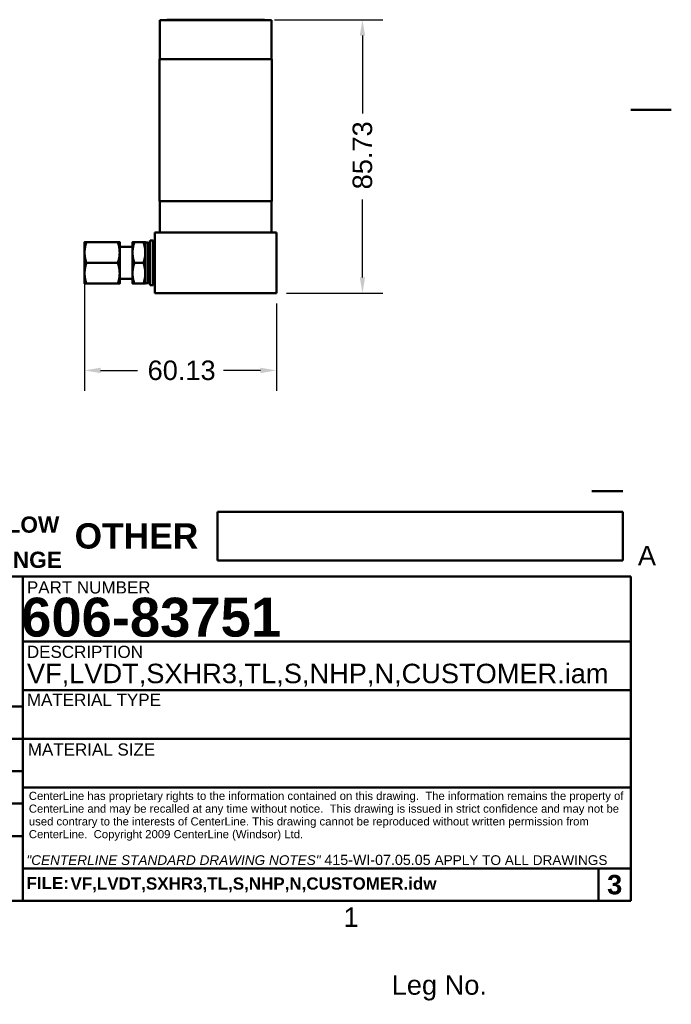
# Model space of a CAD drawing. Header units: millimetres. Extents: x 7 to 857, y -1 to 540.
# Tile 6 of 7: x 653 to 857, y -1 to 308. Entities that reach past the tile are written whole.
import ezdxf
from ezdxf.enums import TextEntityAlignment as Align

# ---------------------------------------------------------------- set-up
doc = ezdxf.new("R2010")
doc.units = ezdxf.units.MM
doc.header["$LTSCALE"] = 2
doc.layers.get('0').update_dxf_attribs({"lineweight": 25})
for name, color, linetype, lineweight in [('Border_0', 7, 'Continuous', 50), ('Border_2', 7, 'Continuous', 50), ('Dimensions(CL)', 7, 'Continuous', 25), ('Sketch Geometry(CL)', 7, 'Continuous', 50), ('Symbols(CL)', 7, 'Continuous', 25), ('Visible Edges(CL)', 7, 'Continuous', 50)]:
    doc.layers.add(name, color=color, linetype=linetype, lineweight=lineweight)
doc.styles.add('ALIGNED-CL', font='arial.ttf')
doc.styles.add('Copy of DEFAULT-CL', font='arial.ttf')
doc.styles.add('DEFAULT-ANSI', font='arial.ttf')
doc.styles.add('Text Style30', font='arialbd.ttf')
doc.styles.add('Text Style31', font='arialbd.ttf')
doc.styles.add('Text Style32', font='arialbd.ttf')
doc.styles.add('Text Style50', font='arialbd.ttf')
doc.styles.add('Text Style56', font='arialbd.ttf')
doc.styles.add('Text Style93', font='arialbd.ttf')
doc.styles.add('Text Style95', font='arialbd.ttf')
doc.dimstyles.new('MM-2PLC-CL', dxfattribs={"dimscale": 2, "dimtxt": 3.048, "dimasz": 2.5, "dimexe": 3.175, "dimexo": 1.5875, "dimgap": 1.6002, "dimtad": 0, "dimtoh": 1, "dimrnd": 1e-08, "dimzin": 0, "dimdsep": 46, "dimtxsty": 'ALIGNED-CL', "dimcen": 0.09, "dimdle": 10, "dimclrd": 7, "dimclre": 7, "dimclrt": 250, "dimadec": 1, "dimazin": 0, "dimtfac": 1, "dimtofl": 0, "dimtmove": 0, "dimatfit": 3, "dimfxl": 0, "dimtolj": 1, "dimtzin": 0, "dimlwd": 25, "dimlwe": 25, "dimarcsym": 0})

# ---------------------------------------------------------------- blocks, each defined once
blk = doc.blocks.new('Borders Default Border')
at = {"layer": 'Border_0', "flags": 128}
blk.add_lwpolyline([(428.5, 139.7), (422.15, 139.7)], dxfattribs=at)
at = {"layer": 'Border_2', "char_height": 3.05, "attachment_point": 7, "style": 'ALIGNED-CL'}
for s, insert in [('A', (423.26, 68.32)), ('1', (377.13, 11.68))]:
    blk.add_mtext(s, dxfattribs=dict(at, insert=insert))
blk = doc.blocks.new('*D24')
at = {"layer": 'Defpoints', "color": 0, "linetype": 'Continuous'}
for p in [(673.1, 228.15), (733.23, 221.88), (673.1, 197.71)]:
    blk.add_point(p, dxfattribs=at)
at = {"layer": 'Dimensions(CL)', "color": 7, "linetype": 'Continuous', "lineweight": 25}
for p, q in [((673.1, 224.98), (673.1, 191.36)), ((733.23, 218.7), (733.23, 191.36)), ((678.1, 197.71), (689.66, 197.71)), ((728.23, 197.71), (716.67, 197.71))]:
    blk.add_line(p, q, dxfattribs=at)
at = {"layer": 'Dimensions(CL)', "color": 7, "linetype": 'Continuous'}
for points in [[(678.1, 198.55), (678.1, 196.88), (673.1, 197.71)], [(728.23, 198.55), (728.23, 196.88), (733.23, 197.71)]]:
    blk.add_solid(points, dxfattribs=at)
at = {"layer": 'Dimensions(CL)', "color": 250, "linetype": 'Continuous', "lineweight": 25, "insert": (692.86, 197.71), "char_height": 6.096, "attachment_point": 4, "style": 'ALIGNED-CL'}
blk.add_mtext('\\A1;60.13', dxfattribs=at)
blk = doc.blocks.new('*D25')
at = {"layer": 'Defpoints', "color": 0, "linetype": 'Continuous'}
for p in [(729.42, 307.6), (733.23, 221.88), (760.2, 221.88)]:
    blk.add_point(p, dxfattribs=at)
at = {"layer": 'Dimensions(CL)', "color": 7, "linetype": 'Continuous', "lineweight": 25}
for p, q in [((732.6, 307.6), (766.55, 307.6)), ((760.2, 302.6), (760.2, 278.23)), ((760.2, 226.88), (760.2, 251.25)), ((736.41, 221.88), (766.55, 221.88))]:
    blk.add_line(p, q, dxfattribs=at)
at = {"layer": 'Dimensions(CL)', "color": 7, "linetype": 'Continuous'}
for points in [[(759.36, 302.6), (761.03, 302.6), (760.2, 307.6)], [(759.36, 226.88), (761.03, 226.88), (760.2, 221.88)]]:
    blk.add_solid(points, dxfattribs=at)
at = {"layer": 'Dimensions(CL)', "color": 250, "linetype": 'Continuous', "lineweight": 25, "insert": (760.2, 254.45), "char_height": 6.096, "attachment_point": 4, "rotation": 90, "style": 'ALIGNED-CL'}
blk.add_mtext('\\A1;85.73', dxfattribs=at)
blk = doc.blocks.new('Title Blocks CLTB5')
at = {"layer": 'Sketch Geometry(CL)'}
for p, q in [((814.68, 55.93), (814.68, 63.55)), ((814.68, 63.55), (878.18, 63.55)), ((878.18, 63.55), (878.18, 55.93)), ((878.18, 55.93), (814.68, 55.93)), ((688.95, 53.39), (784.2, 53.39)), ((784.2, 53.39), (784.2, 33.07)), ((784.2, 53.39), (879.45, 53.39)), ((784.2, 2.59), (784.2, 53.39)), ((784.2, 53.39), (879.45, 53.39)), ((784.2, 48.31), (784.2, 53.39)), ((879.45, 53.39), (879.45, 2.59)), ((784.2, 43.23), (784.2, 48.31)), ((784.2, 38.15), (784.2, 43.23)), ((784.2, 43.23), (879.45, 43.23)), ((784.2, 33.07), (784.2, 38.15)), ((784.2, 35.61), (879.45, 35.61)), ((784.2, 33.07), (688.95, 33.07)), ((784.2, 17.83), (784.2, 33.07)), ((755.63, 27.99), (784.2, 27.99)), ((784.2, 27.99), (879.45, 27.99)), ((784.2, 22.91), (755.63, 22.91)), ((879.45, 20.37), (784.2, 20.37)), ((755.63, 17.83), (784.2, 17.83)), ((784.2, 7.67), (784.2, 17.83)), ((688.95, 12.75), (784.2, 12.75)), ((873.1, 7.67), (784.2, 7.67)), ((784.2, 7.67), (879.45, 7.67)), ((784.2, 2.59), (784.2, 7.67)), ((874.37, 7.67), (874.37, 2.59)), ((657.2, 2.59), (879.45, 2.59))]:
    blk.add_line(p, q, dxfattribs=at)
at = {"layer": 'Symbols(CL)', "color": 179, "insert": (759.74, 58.77), "char_height": 2.54, "attachment_point": 4, "line_spacing_factor": 1.301315, "style": 'Copy of DEFAULT-CL'}
blk.add_mtext('\\fArial|b1|i0;\\H2.5400;SAFETY YELLOW\\PSAFETY ORANGE', dxfattribs=at)
at = {"layer": 'Symbols(CL)', "color": 179, "style": 'Copy of DEFAULT-CL'}
for s, insert, char_height, width, attachment_point in [('\\fArial|b1|i0;\\H3.9624;OTHER', (801.98, 59.74), 3.9624, 21.4926, 5), ('\\fArial|b0|i0;\\H1.9050;PART NUMBER', (784.82, 51.69), 1.905, 32.2291, 4), ('\\fArial|b0|i0;\\H1.9050;DESCRIPTION', (784.82, 41.6), 1.905, 30.5124, 4), ('\\fArial|b0|i0;\\H1.9050;MATERIAL TYPE', (784.82, 34.1), 1.905, 30.5124, 4), ('\\fArial|b0|i0;\\H1.9050;MATERIAL SIZE', (784.96, 26.3), 1.905, 30.5124, 4)]:
    blk.add_mtext(s, dxfattribs=dict(at, insert=insert, char_height=char_height, width=width, attachment_point=attachment_point))
at = {"layer": 'Symbols(CL)', "color": 179}
for s, insert, char_height, width, attachment_point, line_spacing_factor, style in [('\\fArial|b0|i0;\\H1.2700;CenterLine has proprietary rights to the information contained on this drawing.  The information remains the property of CenterLine and may be recalled at any time without notice.  This drawing is issued in strict confidence and may not be used contrary to the interests of CenterLine. This drawing cannot be reproduced without written permission from CenterLine.  Copyright 2009 CenterLine (Windsor) Ltd.\\P ', (785.12, 19.68), 1.27, 93.6615, 1, 0.944221, 'DEFAULT-ANSI'), ('{\\f3 of 9 Barcode|b0|i0|c0|p82;\\H1.9987x;\\P\\fArial|b0|i0|c0|p34;\\H0.50033x;Leg No. \\H1.99x; }', (849.45, -7.41), 3.05, 60, 5, 0.714187, 'Copy of DEFAULT-CL')]:
    blk.add_mtext(s, dxfattribs=dict(at, insert=insert, char_height=char_height, width=width, attachment_point=attachment_point, line_spacing_factor=line_spacing_factor, style=style))
at = {"layer": 'Symbols(CL)', "color": 18, "insert": (784.74, 9.82), "char_height": 3.05, "width": 93.7442, "attachment_point": 1, "line_spacing_factor": 0.799373, "style": 'DEFAULT-ANSI'}
blk.add_mtext('{\\fArial|b0|i1|c0|p34;\\H0.49967x;"CENTERLINE STANDARD DRAWING NOTES" \\fArial|b0|i0|c0|p34;\\H1.05x;415-WI-07.05.05 \\H0.95238x;APPLY TO ALL DRAWINGS\\P\\H1.05x; }', dxfattribs=at)
at = {"layer": 'Symbols(CL)', "color": 179, "insert": (784.76, 6.35), "char_height": 1.905, "attachment_point": 1, "style": 'DEFAULT-ANSI'}
blk.add_mtext('\\fArial|b1|i0;\\H1.9050;FILE:', dxfattribs=at)
at = {"layer": 'Symbols(CL)', "color": 179}
for tag, p, height, style in [('CATEGORY_001', (873.41, 67.69), 6.1, 'Text Style56'), ('MANAGER_001', (783.92, 43.99), 6.1, 'Text Style56'), ('DESCRIPTION_001', (784.83, 36.7), 3.05, 'DEFAULT-ANSI'), ('STATUS_001', (701.9, 24.64), 3.96, 'Text Style50'), ('SheetSize_001', (745.43, 24.27), 3.96, 'Text Style50'), ('REVISION_NUMBER_001', (775.3, 23.91), 2.54, 'Text Style31'), ('MFG_APPROVED_BY_001', (705.36, 19.28), 1.91, 'Text Style93'), ('Drawing_Scale_001', (772.55, 19.43), 1.91, 'Text Style93'), ('ENG_APPROVED_BY_001', (743.25, 14.21), 3.96, 'Text Style50'), ('AUTHOR_001', (705.36, 14.38), 1.91, 'Text Style93'), ('CREATION_DATE_001', (764.4, 14.24), 1.9, 'Text Style30'), ('CHECKED_BY_001', (660.92, 5.3), 3.2, 'Text Style95'), ('FILENAME_001', (791.65, 4.36), 1.9, 'Text Style30'), ('PTC_WM_ITERATION_001', (875.74, 3.62), 3.05, 'Text Style32')]:
    blk.add_attdef(tag, p, '', height=height, dxfattribs=dict(at, style=style))
at = {"layer": 'Symbols(CL)', "color": 179, "style": 'Text Style32'}
for tag, p in [('MATERIAL', (784.84, 30.45)), ('MaterialSize', (784.84, 22.91))]:
    blk.add_attdef(tag, text='', height=3.05, dxfattribs=at).set_placement(p, align=Align.MIDDLE_LEFT)

msp = doc.modelspace()

# ---------------------------------------------------------------- linework, layer by layer
at = {"layer": 'Visible Edges(CL)'}
for p, q in [((696.718, 307.476), (731.643, 307.476)), ((696.718, 295.22), (696.718, 307.476)), ((698.94, 307.603), (698.813, 307.476)), ((698.94, 307.603), (729.42, 307.603)), ((729.42, 307.603), (729.547, 307.476)), ((731.643, 295.22), (731.643, 307.476)), ((696.591, 295.22), (731.77, 295.22)), ((696.591, 250.77), (696.591, 295.22)), ((731.77, 250.77), (731.77, 295.22)), ((696.591, 250.77), (731.77, 250.77)), ((696.718, 240.928), (696.718, 250.77)), ((731.643, 240.928), (731.643, 250.77)), ((733.23, 240.928), (695.13, 240.928)), ((695.13, 240.928), (695.13, 221.878)), ((733.23, 221.878), (733.23, 240.928)), ((673.101, 234.653), (673.101, 237.903)), ((683.52, 237.903), (673.681, 237.903)), ((684.101, 237.903), (684.101, 234.653)), ((688.13, 234.653), (688.13, 237.903)), ((691.55, 237.903), (688.711, 237.903)), ((692.13, 237.903), (692.13, 234.653)), ((692.91, 237.753), (692.13, 237.753)), ((692.91, 237.753), (692.91, 225.053)), ((693.13, 237.533), (692.91, 237.753)), ((693.13, 236.553), (693.63, 238.403)), ((693.63, 238.403), (693.63, 224.403)), ((694.63, 238.403), (693.63, 238.403)), ((694.63, 238.403), (694.63, 224.403)), ((695.13, 236.553), (694.63, 238.403)), ((673.101, 228.153), (673.101, 234.653)), ((688.13, 236.403), (684.101, 236.403)), ((684.101, 234.653), (684.101, 228.153)), ((688.13, 228.153), (688.13, 234.653)), ((692.13, 234.653), (692.13, 228.153)), ((693.13, 237.533), (693.13, 225.273)), ((683.52, 231.403), (673.681, 231.403)), ((691.55, 231.403), (688.711, 231.403)), ((673.101, 224.903), (673.101, 228.153)), ((684.101, 228.153), (684.101, 224.903)), ((688.13, 226.403), (684.101, 226.403)), ((688.13, 224.903), (688.13, 228.153)), ((692.13, 228.153), (692.13, 224.903)), ((693.13, 225.273), (692.91, 225.053)), ((693.13, 226.253), (693.63, 224.403)), ((695.13, 226.253), (694.63, 224.403)), ((683.52, 224.903), (673.681, 224.903)), ((691.55, 224.903), (688.711, 224.903)), ((692.91, 225.053), (692.13, 225.053)), ((694.63, 224.403), (693.63, 224.403)), ((695.13, 221.878), (733.23, 221.878))]:
    msp.add_line(p, q, dxfattribs=at)
for points, weights in [([(673.681, 237.903), (673.101, 237.903), (673.101, 237.903)], [1.00007075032, 1.03799156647, 1]), ([(673.101, 234.653), (673.101, 236.162), (673.681, 237.903)], [1, 1.03799156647, 1.00007075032]), ([(683.52, 237.903), (684.101, 236.162), (684.101, 234.653)], [1.00007075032, 1.03799156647, 1]), ([(684.101, 237.903), (684.101, 237.903), (683.52, 237.903)], [1, 1.03799156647, 1.00007075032]), ([(688.711, 237.903), (688.13, 237.903), (688.13, 237.903)], [1.00007075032, 1.03799156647, 1]), ([(688.13, 234.653), (688.13, 236.162), (688.711, 237.903)], [1, 1.03799156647, 1.00007075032]), ([(691.55, 237.903), (692.13, 236.162), (692.13, 234.653)], [1.00007075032, 1.03799156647, 1]), ([(692.13, 237.903), (692.13, 237.903), (691.55, 237.903)], [1, 1.03799156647, 1.00007075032]), ([(673.681, 231.403), (673.101, 233.145), (673.101, 234.653)], [1.00007075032, 1.03799156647, 1]), ([(684.101, 234.653), (684.101, 233.145), (683.52, 231.403)], [1, 1.03799156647, 1.00007075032]), ([(688.711, 231.403), (688.13, 233.145), (688.13, 234.653)], [1.00007075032, 1.03799156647, 1]), ([(692.13, 234.653), (692.13, 233.145), (691.55, 231.403)], [1, 1.03799156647, 1.00007075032]), ([(673.101, 228.153), (673.101, 229.662), (673.681, 231.403)], [1, 1.03799156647, 1.00007075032]), ([(683.52, 231.403), (684.101, 229.662), (684.101, 228.153)], [1.00007075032, 1.03799156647, 1]), ([(688.13, 228.153), (688.13, 229.662), (688.711, 231.403)], [1, 1.03799156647, 1.00007075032]), ([(691.55, 231.403), (692.13, 229.662), (692.13, 228.153)], [1.00007075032, 1.03799156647, 1]), ([(673.681, 224.903), (673.101, 226.645), (673.101, 228.153)], [1.00007075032, 1.03799156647, 1]), ([(684.101, 228.153), (684.101, 226.645), (683.52, 224.903)], [1, 1.03799156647, 1.00007075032]), ([(688.711, 224.903), (688.13, 226.645), (688.13, 228.153)], [1.00007075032, 1.03799156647, 1]), ([(692.13, 228.153), (692.13, 226.645), (691.55, 224.903)], [1, 1.03799156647, 1.00007075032]), ([(673.101, 224.903), (673.101, 224.903), (673.681, 224.903)], [1, 1.03799156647, 1.00007075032]), ([(683.52, 224.903), (684.101, 224.903), (684.101, 224.903)], [1.00007075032, 1.03799156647, 1]), ([(688.13, 224.903), (688.13, 224.903), (688.711, 224.903)], [1, 1.03799156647, 1.00007075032]), ([(691.55, 224.903), (692.13, 224.903), (692.13, 224.903)], [1.00007075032, 1.03799156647, 1])]:
    msp.add_rational_spline(points, weights, degree=2, dxfattribs=at)

# ---------------------------------------------------------------- block references
at = {"xscale": 2, "yscale": 2, "zscale": 2}
msp.add_blockref('Borders Default Border', (0, 0), dxfattribs=at)
ref = msp.add_blockref('Title Blocks CLTB5', (-914.61, 26.322), dxfattribs=dict(xscale=2, yscale=2, zscale=2))
ref.add_attrib('DESCRIPTION_001', 'VF,LVDT,SXHR3,TL,S,NHP,N,CUSTOMER.iam', (655.046, 99.713), dxfattribs={"layer": 'Symbols(CL)', "color": 179, "height": 6.1, "style": 'DEFAULT-ANSI'})
ref.add_attrib('FILENAME_001', 'VF,LVDT,SXHR3,TL,S,NHP,N,CUSTOMER.idw', (668.686, 35.036), dxfattribs={"layer": 'Symbols(CL)', "color": 179, "height": 3.81, "style": 'Text Style30'})
ref.add_attrib('MANAGER_001', '606-83751', (653.227, 114.311), dxfattribs={"layer": 'Symbols(CL)', "color": 179, "height": 12.192, "style": 'Text Style56'})
ref.add_attrib('CATEGORY_001', '_', (832.2, 161.704), dxfattribs={"layer": 'Symbols(CL)', "color": 179, "height": 12.192, "style": 'Text Style56'})
ref.add_attrib('PTC_WM_ITERATION_001', '3', (836.871, 33.568), dxfattribs={"layer": 'Symbols(CL)', "color": 179, "height": 6.096, "style": 'Text Style32'})

# ---------------------------------------------------------------- dimensions: what is measured, and where the dimension line sits
at = {"layer": 'Dimensions(CL)', "color": 7, "linetype": 'Continuous', "lineweight": 25}
for base, p1, p2, angle, picture, middle in [((760.196949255, 221.878321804), (729.420156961, 307.603321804), (733.230156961, 221.878321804), 90, '*D25', (760.196949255, 264.740821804)), ((673.101, 197.714), (733.23, 221.878), (673.101, 228.153), 180, '*D24', (703.165, 197.714))]:
    dim = msp.add_linear_dim(base=base, p1=p1, p2=p2, angle=angle, dimstyle='MM-2PLC-CL', override={"dimtoh": 0, "dimdec": 2, "dimtp": 0, "dimtm": 0, "dimtdec": 2, "dimatfit": 1}, dxfattribs=at)
    dim.commit()
    dim.dimension.update_dxf_attribs({"geometry": picture, "text_midpoint": middle, "dimtype": 160})

doc.saveas('drawing.dxf')
